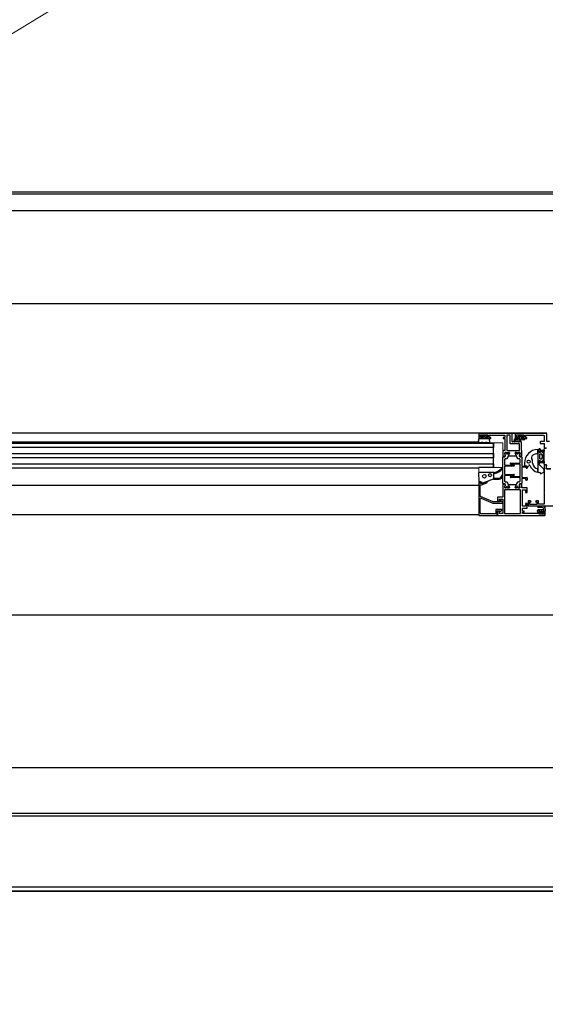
# Model space of a CAD drawing. Header units: millimetres. Extents: x 45983 to 94428, y -13359 to 18562.
# Tile 46 of 57: x 85030 to 85536, y 14379 to 15328. Entities that reach past the tile are written whole.
import ezdxf

# ---------------------------------------------------------------- set-up
doc = ezdxf.new("R2010")
doc.units = ezdxf.units.MM
doc.layers.add('Kanał', color=30, linetype='Continuous', lineweight=30)

msp = doc.modelspace()

# ---------------------------------------------------------------- linework, layer by layer
for p, q in [((91190, 15161.9), (81724.54, 15161.9)), ((81724.54, 15160.09), (91190, 15160.09)), ((75653.08, 15144.24), (91190, 15144.24)), ((92062.41, 15054.24), (75653.08, 15054.24)), ((84612.77, 14929.9), (85472.23, 14929.9)), ((85471.95, 14920.7), (85472.21, 14924.1)), ((85472.23, 14929.9), (85504.23, 14929.9)), ((85503.98, 14929.38), (85472.48, 14929.38)), ((85472.51, 14924.38), (85481.95, 14924.38)), ((85474.66, 14925.95), (85475.34, 14927.13)), ((85475.77, 14927.38), (85478.69, 14927.38)), ((85479.12, 14927.13), (85479.8, 14925.95)), ((85482.24, 14924.1), (85482.51, 14920.7)), ((85504.23, 14929.9), (85507.08, 14929.9)), ((85504.23, 14921.33), (85504.23, 14929.13)), ((85507.08, 14929.9), (85537.85, 14929.9)), ((85510.93, 14925.39), (85510.93, 14924.49)), ((85512.83, 14925.89), (85511.43, 14925.89)), ((85511.43, 14923.99), (85512.83, 14923.99)), ((85513.33, 14924.49), (85513.33, 14925.39)), ((84598.78, 14919.9), (85486.22, 14919.9)), ((85486.22, 14915.9), (84598.78, 14915.9)), ((85472.23, 14920.9), (84612.77, 14920.9)), ((85486.22, 14896.9), (85486.22, 14920.36)), ((85486.22, 14919.9), (85486.22, 14915.9)), ((85512.98, 14921.08), (85504.48, 14921.08)), ((85510.52, 14921.08), (85506.94, 14921.08)), ((85507.26, 14921.89), (85510.52, 14921.88)), ((85515.64, 14923.05), (85507.8, 14922.78)), ((85510.74, 14921.91), (85512.25, 14922.41)), ((85512.5, 14921.65), (85510.99, 14921.15)), ((85530.21, 14912.37), (85530.21, 14914.25)), ((85530.51, 14914.55), (85531.11, 14914.55)), ((85531.21, 14920.91), (85531.21, 14920.11)), ((85531.41, 14914.25), (85531.41, 14913.35)), ((85535.21, 14899.55), (85535.21, 14914.55)), ((85535.41, 14915.51), (85537.46, 14915.51)), ((85535.71, 14915.05), (85537.17, 14915.05)), ((84598.78, 14909.9), (85486.22, 14909.9)), ((85486.22, 14905.9), (84598.78, 14905.9)), ((85486.22, 14909.9), (85486.22, 14905.9)), ((85495.22, 14881.32), (85495.22, 14906.32)), ((85495.23, 14912.32), (85495.23, 14907.46)), ((85495.42, 14907.26), (85497.47, 14907.26)), ((85495.72, 14906.82), (85497.18, 14906.82)), ((85498.26, 14904.82), (85497.52, 14904.82)), ((85498.34, 14910.72), (85498.72, 14910.72)), ((85498.92, 14910.52), (85498.92, 14910.45)), ((85499.97, 14910.45), (85499.97, 14910.52)), ((85500.17, 14910.72), (85500.54, 14910.72)), ((85501.05, 14907.82), (85507.92, 14907.82)), ((85508.42, 14910.72), (85508.79, 14910.72)), ((85508.99, 14910.52), (85508.99, 14910.46)), ((85510.04, 14910.46), (85510.04, 14910.52)), ((85510.24, 14910.72), (85510.62, 14910.72)), ((85511.44, 14904.82), (85510.7, 14904.82)), ((85511.51, 14907.26), (85513.55, 14907.26)), ((85511.78, 14906.82), (85513.24, 14906.82)), ((85513.74, 14906.32), (85513.74, 14898.12)), ((85529.01, 14909.8), (85529.01, 14913.8)), ((85534.91, 14912.05), (85530.51, 14912.05)), ((85530.71, 14908.9), (85530.71, 14905.2)), ((85532.55, 14909.4), (85531.21, 14909.4)), ((85531.21, 14904.7), (85532.55, 14904.7)), ((85531.71, 14913.05), (85534.91, 14913.05)), ((85534.17, 14910.65), (85532.44, 14911.71)), ((85533.66, 14907.21), (85533.03, 14909.06)), ((85533.03, 14905.04), (85533.66, 14906.89)), ((85534.41, 14903.88), (85534.41, 14910.22)), ((85535.21, 14913.35), (85535.21, 14911.75)), ((84598.78, 14899.9), (85486.22, 14899.9)), ((85472.22, 14895.9), (84612.78, 14895.9)), ((85472.23, 14896.9), (85486.22, 14896.9)), ((85486.22, 14899.9), (85486.22, 14896.4)), ((85497.02, 14904.32), (85497.02, 14899.12)), ((85497.02, 14897.52), (85497.02, 14890.12)), ((85497.32, 14898.82), (85506.02, 14898.82)), ((85506.02, 14897.82), (85497.32, 14897.82)), ((85502.94, 14900.82), (85511.64, 14900.82)), ((85511.64, 14899.82), (85502.94, 14899.82)), ((85511.94, 14901.12), (85511.94, 14904.32)), ((85511.94, 14888.12), (85511.94, 14899.52)), ((85513.74, 14896.52), (85513.74, 14887.12)), ((85517.44, 14896.82), (85514.04, 14896.82)), ((85516.22, 14900.8), (85516.22, 14898.24)), ((85517.74, 14896.12), (85517.74, 14896.52)), ((85518.44, 14895.82), (85518.04, 14895.82)), ((85519.51, 14896.8), (85519.95, 14898.24)), ((85523.91, 14900.69), (85523.91, 14903.16)), ((85530.21, 14901.75), (85530.21, 14902.75)), ((85530.51, 14903.05), (85530.91, 14903.05)), ((85534.43, 14895.19), (85530.8, 14898.82)), ((85534.91, 14901.05), (85530.91, 14901.05)), ((85531.21, 14902.75), (85531.21, 14902.35)), ((85531.51, 14902.05), (85534.91, 14902.05)), ((85532.44, 14902.39), (85534.17, 14903.45)), ((85535.21, 14902.35), (85535.21, 14900.75)), ((85537.17, 14899.05), (85535.71, 14899.05)), ((85471.74, 14891.5), (85472.2, 14883.1)), ((85487.22, 14886.19), (85491.72, 14886.19)), ((85497.02, 14888.52), (85497.02, 14883.32)), ((85497.32, 14889.82), (85506.02, 14889.82)), ((85506.02, 14888.82), (85497.32, 14888.82)), ((85502.94, 14887.82), (85511.64, 14887.82)), ((85511.64, 14886.82), (85502.94, 14886.82)), ((85511.94, 14883.32), (85511.94, 14886.52)), ((85514.04, 14886.82), (85518.44, 14886.82)), ((85517.24, 14885.82), (85514.04, 14885.82)), ((85518.74, 14886.52), (85518.74, 14884.62)), ((85529.01, 14892.01), (85529.01, 14895.06)), ((85531.21, 14891.63), (85531.21, 14891.12)), ((85535.01, 14892.55), (85535.01, 14893.78)), ((85472.22, 14879.24), (84612.78, 14879.24)), ((85472.22, 14882.31), (85472.22, 14850.64)), ((85481.63, 14883.31), (85475.49, 14881.07)), ((85486.06, 14885.13), (85480.83, 14883.31)), ((85486.39, 14885.19), (85491.72, 14885.19)), ((85497.46, 14880.37), (85495.42, 14880.37)), ((85497.18, 14880.82), (85495.72, 14880.82)), ((85497.52, 14882.82), (85498.26, 14882.82)), ((85498.72, 14876.92), (85498.34, 14876.92)), ((85498.92, 14877.18), (85498.92, 14877.12)), ((85499.97, 14877.12), (85499.97, 14877.18)), ((85500.54, 14876.92), (85500.17, 14876.92)), ((85507.92, 14879.81), (85501.05, 14879.81)), ((85508.79, 14876.92), (85508.42, 14876.92)), ((85508.99, 14877.18), (85508.99, 14877.12)), ((85510.04, 14877.12), (85510.04, 14877.18)), ((85510.62, 14876.92), (85510.24, 14876.92)), ((85510.7, 14882.82), (85511.44, 14882.82)), ((85513.55, 14880.37), (85511.5, 14880.37)), ((85513.24, 14880.82), (85511.78, 14880.82)), ((85513.74, 14885.52), (85513.74, 14881.32)), ((85517.54, 14884.62), (85517.54, 14885.52)), ((85518.44, 14884.32), (85517.84, 14884.32)), ((85473.62, 14852.79), (85473.62, 14866.61)), ((85494.97, 14863.08), (85493.14, 14864.95)), ((85529.47, 14859.41), (85533.22, 14859.41)), ((85533.22, 14857.91), (85529.47, 14857.91)), ((85472.22, 14850.89), (84612.78, 14850.89)), ((85493.09, 14854.43), (85494.17, 14855.05)), ((85532.02, 14853.21), (85532.02, 14853.91)), ((85532.52, 14854.41), (85532.92, 14854.41)), ((85532.92, 14852.71), (85532.52, 14852.71)), ((85533.42, 14853.91), (85533.42, 14853.21)), ((86640, 14754.24), (75653.08, 14754.24)), ((83425, 14607.43), (86629.19, 14607.43)), ((86629.19, 14563.22), (83417.74, 14563.22)), ((86629.19, 14560.56), (83417.74, 14560.56)), ((83417.74, 14492.56), (86629.19, 14492.56)), ((86629.19, 14488.22), (83417.74, 14488.22)), ((83425, 14488.22), (86629.19, 14488.22))]:
    msp.add_line(p, q)
at = {"lineweight": 9}
for p, q in [((85472.23, 14929.4), (85537.85, 14929.4)), ((85472.23, 14920.36), (85472.23, 14929.4)), ((85495.3, 14920.36), (85472.23, 14920.36)), ((85495.3, 14896.4), (85495.3, 14920.36)), ((85472.22, 14896.4), (85495.3, 14896.4)), ((85472.22, 14850.39), (85472.22, 14896.4)), ((85536.22, 14859.41), (85536.22, 14850.39)), ((85561.31, 14859.41), (85536.22, 14859.41)), ((85536.22, 14850.39), (85472.22, 14850.39))]:
    msp.add_line(p, q, dxfattribs=at)
for points in [[(85472.23, 14929.13), (85472.23, 14924.38), (85474.23, 14924.38)], [(85475.23, 14925.38), (85473.73, 14925.38), (85473.73, 14927.88), (85480.73, 14927.88), (85480.73, 14925.38), (85479.23, 14925.38)], [(85475.23, 14924.38), (85475.23, 14925.58), (85474.8, 14925.65)], [(85479.66, 14925.65), (85479.23, 14925.58), (85479.23, 14924.38)], [(85480.23, 14924.38), (85482.23, 14924.38), (85483.73, 14924.38), (85483.73, 14925.38), (85482.23, 14925.38), (85482.23, 14927.58), (85497.23, 14927.58), (85497.23, 14925.38), (85495.73, 14925.38), (85495.73, 14924.38), (85497.23, 14924.38), (85497.23, 14919.88), (85497.48, 14919.63), (85497.23, 14919.38), (85497.23, 14912.82), (85495.73, 14912.82)], [(85506.12, 14922.69), (85507.12, 14924.08), (85510.02, 14924.08), (85510.02, 14925.38), (85509.42, 14925.38), (85509.42, 14925.81)], [(85507.07, 14929.13), (85507.07, 14924.38), (85509.07, 14924.38)], [(85540.21, 14921.41), (85537.85, 14921.41), (85537.85, 14929.38), (85507.32, 14929.38)], [(85510.07, 14925.38), (85508.57, 14925.38), (85508.57, 14927.88), (85515.57, 14927.88), (85515.57, 14925.38), (85514.07, 14925.38)], [(85509.64, 14926.22), (85510.72, 14926.98), (85513.52, 14926.98), (85514.61, 14926.22)], [(85514.82, 14925.81), (85514.82, 14925.38), (85514.22, 14925.38), (85514.22, 14924.08), (85516.12, 14924.08), (85516.12, 14923.55)], [(85515.07, 14924.38), (85518.57, 14924.38), (85518.57, 14925.38), (85517.07, 14925.38), (85517.07, 14927.58), (85534.22, 14927.58), (85535.01, 14927.29), (85535.21, 14926.45), (85535.21, 14921.41), (85531.71, 14921.41)], [(85482.21, 14920.38), (85480.96, 14920.38), (85480.15, 14920.48), (85478.53, 14920.48), (85477.85, 14920.38), (85476.6, 14920.38), (85475.93, 14920.48), (85474.31, 14920.48), (85473.5, 14920.38), (85472.25, 14920.38)], [(85513.75, 14907.46), (85513.73, 14912.82), (85513.23, 14912.82), (85513.23, 14920.83)], [(85531.71, 14919.61), (85535.21, 14919.61), (85535.21, 14915.71)], [(85497.14, 14910.46), (85497.66, 14907.5), (85497.12, 14910.58)], [(85498.12, 14910.82), (85497.32, 14910.82), (85501.57, 14910.82), (85500.76, 14910.82)], [(85500.14, 14906.13), (85501.76, 14910.55), (85500.87, 14908.08)], [(85508.11, 14908.08), (85507.21, 14910.55), (85508.82, 14906.14)], [(85508.2, 14910.82), (85507.4, 14910.82), (85511.66, 14910.82), (85510.84, 14910.82)], [(85511.29, 14907.41), (85511.86, 14910.58), (85511.31, 14907.5)], [(85529.91, 14913.8), (85529.01, 14913.8), (85529.01, 14892.01), (85531.05, 14891.83)], [(85531.55, 14911.37), (85531.38, 14910.8), (85530.21, 14910.8), (85530.21, 14910.9), (85530.21, 14913.5)], [(85514.04, 14897.82), (85518.04, 14897.82), (85516.62, 14897.84)], [(85518.73, 14896.92), (85518.74, 14897.12), (85518.74, 14896.12)], [(85537.36, 14895.05), (85541.55, 14895.05), (85537.05, 14895.05), (85537.68, 14898.61), (85535.2, 14898.61), (85535.2, 14872.65), (85535.45, 14872.4), (85535.2, 14872.15), (85535.2, 14861.2), (85529.7, 14861.2), (85529.7, 14864.41), (85527.7, 14864.41)], [(85530.21, 14900.23), (85530.21, 14903.3), (85531.38, 14903.3), (85531.55, 14902.73)], [(85486.18, 14891.62), (85483.7, 14891.81), (85472.04, 14891.81)], [(85486.99, 14891.62), (85486.22, 14891.62), (85486.22, 14885.17)], [(85531.51, 14890.81), (85532.36, 14890.83), (85534.75, 14892.11)], [(85479.42, 14882.8), (85474.69, 14881.07), (85474.52, 14881.01), (85473.72, 14881.01), (85474.02, 14882.81), (85472.72, 14882.81)], [(85473.3, 14882.81), (85474.82, 14882.81), (85474.82, 14881.54)], [(85473.52, 14869.04), (85473.52, 14879.81), (85474.73, 14879.81), (85479.83, 14881.67)], [(85495.22, 14880.17), (85495.22, 14867.81), (85490.22, 14867.81), (85490.22, 14864.21), (85491.69, 14863.81), (85492.22, 14863.81), (85492.22, 14866.01), (85495.22, 14866.01), (85495.22, 14861.64), (85495.47, 14861.39), (85495.22, 14861.14), (85495.22, 14852.19), (85492.22, 14852.19), (85492.22, 14854.39), (85491.72, 14854.39), (85490.22, 14853.98), (85490.22, 14850.39), (85535.72, 14850.39)], [(85497.67, 14880.23), (85497.11, 14877.05), (85497.66, 14880.13)], [(85500.76, 14876.82), (85501.57, 14876.82), (85497.31, 14876.82), (85498.12, 14876.82)], [(85500.86, 14879.55), (85501.75, 14877.08), (85500.14, 14881.5)], [(85508.82, 14881.51), (85507.21, 14877.08), (85508.1, 14879.55)], [(85510.84, 14876.82), (85511.65, 14876.81), (85507.4, 14876.81), (85508.2, 14876.82)], [(85511.83, 14877.17), (85511.3, 14880.13), (85511.85, 14877.05)], [(85530.22, 14854.39), (85528.72, 14854.39), (85528.72, 14853.39), (85529.22, 14853.39), (85529.22, 14852.19), (85514.22, 14852.19), (85514.22, 14853.39), (85515.72, 14853.39), (85515.72, 14854.39), (85514.22, 14854.39), (85514.22, 14857.39), (85518.72, 14857.39), (85518.72, 14861.89), (85517.22, 14861.89), (85517.22, 14859.39), (85514.22, 14859.39), (85514.22, 14874.81), (85517.22, 14874.81), (85517.22, 14872.31), (85518.72, 14872.31), (85518.72, 14876.81), (85513.74, 14876.81), (85513.74, 14880.17)], [(85492.62, 14864.73), (85492.62, 14863.43), (85486.01, 14863.43), (85473.83, 14868.58)], [(85474.31, 14867.07), (85485.76, 14862.23), (85494.62, 14862.23)], [(85521.7, 14864.41), (85519.71, 14864.41), (85519.71, 14859.66)], [(85519.96, 14859.41), (85561.32, 14859.41), (85561.32, 14863.81), (85565.22, 14863.81)], [(85526.7, 14863.41), (85528.2, 14863.41), (85528.2, 14860.91), (85521.2, 14860.91), (85521.2, 14863.41), (85522.7, 14863.41)], [(85472.47, 14850.39), (85489.72, 14850.39), (85489.72, 14854.79), (85492.42, 14854.79), (85492.54, 14854.58)], [(85493.92, 14855.99), (85488.52, 14855.99), (85488.52, 14851.79), (85474.62, 14851.79)], [(85530.72, 14852.88), (85530.72, 14853.21), (85531.22, 14853.21), (85531.22, 14854.41), (85528.72, 14854.41), (85528.72, 14854.91)], [(85529.72, 14855.91), (85534.72, 14855.91), (85534.72, 14856.41)], [(85534.22, 14853.39), (85535.22, 14853.39), (85535.22, 14851.39), (85530.22, 14851.39), (85530.22, 14853.39), (85531.22, 14853.39)], [(85534.51, 14852.47), (85533.42, 14851.71), (85532.02, 14851.71), (85530.93, 14852.47)], [(85536.22, 14856.41), (85536.22, 14854.41), (85534.22, 14854.41), (85534.22, 14853.21), (85534.72, 14853.21), (85534.72, 14852.88)], [(85536.22, 14850.89), (85536.22, 14854.39), (85535.22, 14854.39)]]:
    msp.add_lwpolyline(points)
for points in [[(85499.03, 14927.58), (85499.03, 14912.82), (85511.43, 14912.82), (85511.43, 14919.28), (85502.43, 14919.28), (85502.43, 14927.58)], [(85497.02, 14861.85), (85497.02, 14852.19), (85512.42, 14852.19), (85512.42, 14874.81), (85497.02, 14874.81)]]:
    msp.add_lwpolyline(points, close=True)
for centre, radius in [((85477.23, 14925.68), 1), ((85520.11, 14902.06), 1.5), ((85477.52, 14888.06), 1.75), ((85483.02, 14889.06), 1.5)]:
    msp.add_circle(centre, radius)
for centre, radius, start, end in [((85472.51, 14924.08), 0.3, 90, 176.69813), ((85472.48, 14929.13), 0.25, 90, 180), ((85474.23, 14925.38), 1, 270, 0), ((85474.83, 14925.85), 0.2, 150, 260.53768), ((85475.77, 14926.88), 0.5, 90, 150), ((85478.69, 14926.88), 0.5, 30, 90), ((85480.23, 14925.38), 1, 180, 270), ((85479.63, 14925.85), 0.2, 279.46232, 30), ((85481.95, 14924.08), 0.3, 3.30187, 90), ((85503.98, 14929.13), 0.25, 0, 90), ((85507.32, 14929.13), 0.25, 90, 180), ((85509.07, 14925.38), 1, 270, 0), ((85509.92, 14925.81), 0.5, 125.00003, 180), ((85511.43, 14925.39), 0.5, 90, 180), ((85511.43, 14924.49), 0.5, 180, 270), ((85512.83, 14925.39), 0.5, 0, 90), ((85512.83, 14924.49), 0.5, 270, 0), ((85515.07, 14925.38), 1, 180, 270), ((85514.32, 14925.81), 0.5, 0, 54.99999), ((85472.25, 14920.68), 0.3, 176.69813, 270), ((85482.21, 14920.68), 0.3, 270, 3.30187), ((85504.48, 14921.33), 0.25, 180, 270), ((85506.94, 14922.1), 1.02, 143.98324, 270), ((85507.25, 14922.18), 0.297, 133.23781, 271.71055), ((85507.83, 14921.77), 1.01, 92.02876, 141.56595), ((85510.52, 14922.58), 0.7, 269.88383, 288.20156), ((85510.52, 14922.58), 1.5, 270, 288.20156), ((85512.37, 14922.03), 0.4, 288.20156, 108.20156), ((85512.98, 14920.83), 0.25, 0, 90), ((85515.62, 14923.55), 0.5, 272, 0), ((85530.51, 14914.25), 0.3, 90, 180), ((85531.11, 14914.25), 0.3, 0, 90), ((85531.71, 14920.91), 0.5, 90, 180), ((85531.71, 14920.11), 0.5, 180, 270), ((85535.41, 14915.71), 0.2, 180, 270), ((85535.71, 14914.55), 0.5, 90, 180), ((85495.42, 14907.46), 0.2, 179.94661, 270), ((85495.72, 14906.32), 0.5, 90, 180), ((85495.73, 14912.32), 0.5, 90, 180), ((85497.52, 14904.32), 0.5, 90, 180), ((85497.32, 14910.62), 0.2, 90, 190), ((85497.43, 14910.52), 0.3, 90, 190), ((85497.18, 14907.32), 0.5, 270, 10), ((85497.47, 14907.46), 0.2, 270, 10), ((85498.12, 14910.52), 0.3, 41.81031, 90), ((85498.26, 14906.82), 2, 270, 340), ((85498.72, 14910.52), 0.2, 0, 90), ((85499.44, 14910.12), 0.6, 154.99217, 270), ((85499.44, 14910.12), 0.6, 25.00783, 154.99217), ((85498.72, 14910.45), 0.2, 334.99217, 0), ((85499.44, 14910.12), 0.6, 270, 25.00783), ((85500.17, 14910.52), 0.2, 90, 180), ((85500.17, 14910.45), 0.2, 180, 205.00783), ((85500.76, 14910.52), 0.3, 90, 138.18969), ((85501.05, 14908.02), 0.2, 159.8716, 270), ((85501.42, 14910.52), 0.3, 340, 90), ((85501.57, 14910.62), 0.2, 339.8716, 90), ((85507.4, 14910.62), 0.2, 90, 200.1284), ((85507.54, 14910.52), 0.3, 90, 200), ((85507.92, 14908.02), 0.2, 270, 20.1284), ((85508.2, 14910.52), 0.3, 41.81031, 90), ((85508.79, 14910.52), 0.2, 0, 90), ((85510.7, 14906.82), 2, 200, 270), ((85509.52, 14910.12), 0.6, 154.99217, 270), ((85508.79, 14910.46), 0.2, 334.99217, 0), ((85509.52, 14910.12), 0.6, 270, 25.00783), ((85510.32, 14910.12), 0.6, 25.00783, 154.99217), ((85510.24, 14910.52), 0.2, 90, 180), ((85510.24, 14910.46), 0.2, 180, 205.00783), ((85510.84, 14910.52), 0.3, 90, 138.18969), ((85511.78, 14907.32), 0.5, 170, 270), ((85511.51, 14907.46), 0.2, 170, 270), ((85511.44, 14904.32), 0.5, 0, 90), ((85511.53, 14910.52), 0.3, 350, 90), ((85511.66, 14910.62), 0.2, 350, 90), ((85513.24, 14906.32), 0.5, 0, 90), ((85513.55, 14907.46), 0.2, 270, 0.26557), ((85529.22, 14900.8), 13, 90.91479, 179.99484), ((85525.91, 14905.81), 3, 123.42152, 221.40962), ((85529.22, 14900.8), 9, 91.30369, 123.42152), ((85529.91, 14913.5), 0.3, 0, 90), ((85530.51, 14912.35), 0.3, 177.38221, 270), ((85531.21, 14908.9), 0.5, 90, 180), ((85531.21, 14905.2), 0.5, 180, 270), ((85531.71, 14913.35), 0.3, 180.03589, 269.99999), ((85532.13, 14911.2), 0.6, 58.45404, 163.69129), ((85532.55, 14908.9), 0.5, 18.79989, 90), ((85532.55, 14905.2), 0.5, 270, 341.20011), ((85533.18, 14907.05), 0.5, 341.20011, 18.79989), ((85533.91, 14910.22), 0.5, 0, 58.45404), ((85534.91, 14913.35), 0.3, 270, 0), ((85534.91, 14911.75), 0.3, 0, 90), ((85483.42, 14906.06), 15.9, 283.81693, 317.33639), ((85483.42, 14906.06), 14.9, 284.84596, 316.97852), ((85494.72, 14895.6), 0.5, 317.21842, 144.38605), ((85497.32, 14899.12), 0.3, 180, 270), ((85497.32, 14897.52), 0.3, 90, 180), ((85502.94, 14900.32), 0.5, 90, 180), ((85502.94, 14900.32), 0.5, 180, 270), ((85506.02, 14898.32), 0.5, 0, 90), ((85506.02, 14898.32), 0.5, 270, 0), ((85511.64, 14901.12), 0.3, 270, 0), ((85511.64, 14899.52), 0.3, 0, 90), ((85514.04, 14898.12), 0.3, 180, 270), ((85514.04, 14896.52), 0.3, 90, 180), ((85516.62, 14898.24), 0.4, 180, 270), ((85517.44, 14896.52), 0.3, 0.03587, 90), ((85518.04, 14896.12), 0.3, 180.03587, 270), ((85518.03, 14897.14), 0.7, 0, 90), ((85518.04, 14897.12), 0.7, 0.03587, 90), ((85518.44, 14896.12), 0.3, 270, 0.03587), ((85519.13, 14896.92), 0.4, 179.96413, 342.81477), ((85520.72, 14898), 0.8, 20.69183, 162.81477), ((85530.75, 14901.77), 9.92, 200.55943, 259.90049), ((85522.91, 14903.16), 1, 0, 41.40962), ((85530.82, 14901.82), 7, 189.29414, 255.03074), ((85530.51, 14902.75), 0.3, 90, 180.03587), ((85530.91, 14901.75), 0.7, 180.03587, 270), ((85532.21, 14900.23), 2, 180, 225), ((85530.91, 14902.75), 0.3, 0.03587, 90), ((85531.51, 14902.35), 0.3, 180, 270.08371), ((85532.13, 14902.9), 0.6, 196.30871, 301.54596), ((85533.91, 14903.88), 0.5, 301.54596, 0), ((85533.01, 14893.78), 2, 0, 45), ((85534.91, 14902.35), 0.3, 270, 0), ((85534.91, 14900.75), 0.3, 0, 90), ((85535.71, 14899.55), 0.5, 180, 270), ((85472.04, 14891.51), 0.3, 90, 183.36646), ((85483.7, 14891.31), 0.5, 85.60129, 90), ((85486.26, 14892.62), 1, 265.60129, 270), ((85487.22, 14889.62), 1, 90, 180), ((85487.22, 14887.19), 1, 180, 270), ((85486.99, 14892.62), 1, 270, 284.84596), ((85491.72, 14888.69), 3.5, 270, 0), ((85491.72, 14888.69), 2.5, 270, 0), ((85494.72, 14888.69), 0.5, 0, 180), ((85497.32, 14890.12), 0.3, 180, 270), ((85497.32, 14888.52), 0.3, 90, 180), ((85502.94, 14887.32), 0.5, 90, 180), ((85502.94, 14887.32), 0.5, 180, 270), ((85506.02, 14889.32), 0.5, 0, 90), ((85506.02, 14889.32), 0.5, 270, 0), ((85511.64, 14888.12), 0.3, 270, 0), ((85511.64, 14886.52), 0.3, 0, 90), ((85514.04, 14887.12), 0.3, 180, 270), ((85514.04, 14885.52), 0.3, 90, 180), ((85517.24, 14885.52), 0.3, 0, 90), ((85518.44, 14886.52), 0.3, 0, 90), ((85531.01, 14891.63), 0.2, 0, 79.69515), ((85531.51, 14891.11), 0.3, 176.70091, 270), ((85532.26, 14891.01), 0.2, 270, 298.08065), ((85534.51, 14892.55), 0.5, 298.08065, 0), ((85472.72, 14882.31), 0.5, 90, 180), ((85473.3, 14883.11), 0.3, 183.36646, 270), ((85474.52, 14881.54), 0.5, 281.47498, 290.06294), ((85475.32, 14881.54), 0.5, 180, 290.06294), ((85479.62, 14882.23), 0.6, 290, 109.95289), ((85486.39, 14884.19), 1, 90, 109.19395), ((85495.72, 14881.32), 0.5, 180, 270), ((85495.42, 14880.17), 0.2, 90, 180.0215), ((85497.52, 14883.32), 0.5, 180, 270), ((85497.31, 14877.01), 0.2, 170, 270), ((85497.43, 14877.12), 0.3, 170, 270), ((85497.18, 14880.32), 0.5, 350, 90), ((85497.46, 14880.17), 0.2, 350, 90), ((85498.12, 14877.12), 0.3, 270, 318.18969), ((85498.26, 14880.82), 2, 20, 90), ((85498.72, 14877.12), 0.2, 270, 0), ((85499.44, 14877.52), 0.6, 90, 205.00783), ((85498.72, 14877.18), 0.2, 0, 25.00783), ((85499.44, 14877.52), 0.6, 334.99217, 90), ((85500.24, 14877.52), 0.6, 205.00783, 334.99217), ((85500.17, 14877.18), 0.2, 154.99217, 180), ((85500.17, 14877.12), 0.2, 180, 270), ((85500.76, 14877.12), 0.3, 221.81031, 270), ((85501.05, 14879.61), 0.2, 90, 200.1284), ((85501.42, 14877.12), 0.3, 270, 20), ((85501.57, 14877.01), 0.2, 270, 20.1284), ((85507.4, 14877.01), 0.2, 159.8716, 270), ((85507.54, 14877.12), 0.3, 160, 270), ((85507.92, 14879.61), 0.2, 339.8716, 90), ((85508.2, 14877.12), 0.3, 270, 318.18969), ((85508.79, 14877.12), 0.2, 270, 0), ((85510.7, 14880.82), 2, 90, 160), ((85509.52, 14877.52), 0.6, 90, 205.00783), ((85508.79, 14877.18), 0.2, 0, 25.00783), ((85509.52, 14877.52), 0.6, 334.99217, 90), ((85510.32, 14877.52), 0.6, 205.00783, 334.99217), ((85510.24, 14877.18), 0.2, 154.99217, 180), ((85510.24, 14877.12), 0.2, 180, 270), ((85510.84, 14877.12), 0.3, 221.81031, 270), ((85511.78, 14880.32), 0.5, 90, 190), ((85511.5, 14880.17), 0.2, 90, 190), ((85511.44, 14883.32), 0.5, 270, 0), ((85511.53, 14877.12), 0.3, 270, 10), ((85511.65, 14877.01), 0.2, 270, 10), ((85513.24, 14881.32), 0.5, 270, 0), ((85513.55, 14880.17), 0.2, 359.91426, 90), ((85517.84, 14884.62), 0.3, 180, 270), ((85518.44, 14884.62), 0.3, 270, 0), ((85474.02, 14869.04), 0.5, 180, 247.08188), ((85474.12, 14866.61), 0.5, 67.08188, 180), ((85492.92, 14864.73), 0.307, 45.48434, 178.73713), ((85494.62, 14862.73), 0.493, 269.22772, 45.29284), ((85519.96, 14859.66), 0.25, 180, 270), ((85521.7, 14863.41), 1, 0, 90), ((85527.7, 14863.41), 1, 90, 180), ((85529.47, 14858.66), 0.75, 90, 270), ((85533.22, 14856.41), 3, 0, 90), ((85533.22, 14856.41), 1.5, 0, 90), ((85472.47, 14850.64), 0.25, 180, 270), ((85474.62, 14852.79), 1, 180, 270), ((85492.89, 14854.78), 0.4, 210, 299.99997), ((85493.92, 14855.49), 0.5, 299.99997, 90), ((85529.72, 14854.91), 1, 90, 180), ((85530.22, 14853.39), 1, 0, 90), ((85531.22, 14852.88), 0.5, 180, 234.99997), ((85532.52, 14853.91), 0.5, 90, 180), ((85532.52, 14853.21), 0.5, 180, 270), ((85532.92, 14853.91), 0.5, 0, 90), ((85532.92, 14853.21), 0.5, 270, 0), ((85535.22, 14853.39), 1, 90, 180), ((85534.22, 14852.88), 0.5, 305.00003, 0), ((85535.72, 14850.89), 0.5, 270, 0)]:
    msp.add_arc(centre, radius, start, end)
at = {"layer": 'Kanał', "lineweight": 0}
msp.add_line((87437.12, 16786.29), (83475, 14371.41), dxfattribs=at)

doc.saveas('drawing.dxf')
